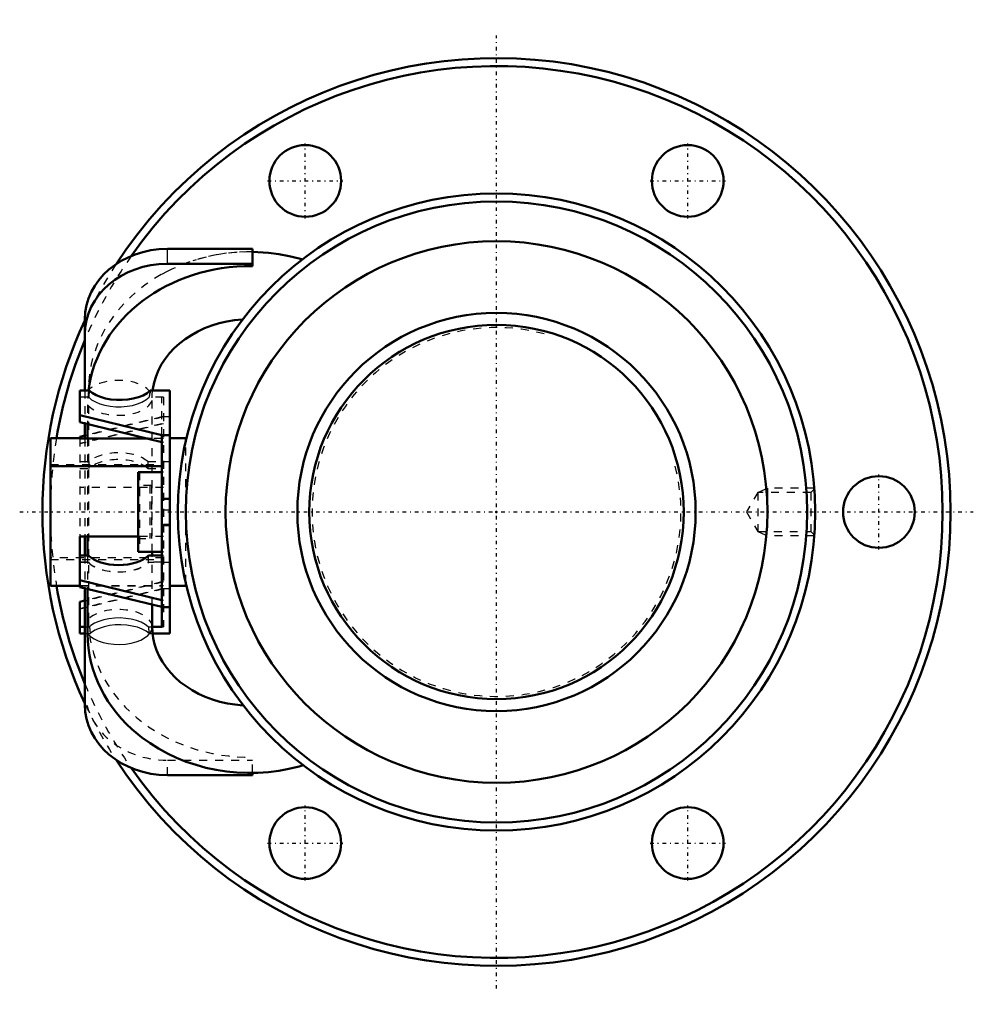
# Model space of a CAD drawing. Header units: millimetres. Extents: x -60 to 60, y -62 to 62.
import ezdxf

# ---------------------------------------------------------------- set-up
doc = ezdxf.new("R2010")
doc.units = ezdxf.units.MM
doc.linetypes.add('Center', pattern=[1.5, 0.45, -0.5, 0.05, -0.5])
doc.linetypes.add('Dashed', pattern=[2, 1, -1])
for name, color, linetype, lineweight in [('2d ConnectionPoints', 7, 'Continuous', 50), ('AM_0', 7, 'Continuous', 50), ('AM_4', 3, 'Continuous', 25), ('AM_5', 3, 'Continuous', 25), ('AM_7', 7, 'Center', 25), ('AM_9', 6, 'Dashed', 25)]:
    doc.layers.add(name, color=color, linetype=linetype, lineweight=lineweight)

# ---------------------------------------------------------------- blocks, each defined once
blk = doc.blocks.new('1_RR0100HBN5012_7_5N_0_in_HBN501275RRG2172LC00G200_2')
at = {"layer": 'AM_0'}
for p, q in [((-30.64, 33.04), (-41.31, 33.04)), ((-30.64, 30.87), (-30.64, 33.04)), ((-30.64, 31.18), (-41.31, 31.18)), ((-51.68, 24.17), (-51.68, 15.27)), ((-52.31, 15.27), (-52.31, 11.28)), ((-51.11, 15.27), (-52.31, 15.27)), ((-41, 15.27), (-43.47, 15.27)), ((-41, -15.27), (-41, 15.27)), ((-52.31, 12.14), (-42, 9.65)), ((-52.31, 11.28), (-42, 8.79)), ((-51.68, 11.13), (-51.68, 9.21)), ((-51.33, 11.05), (-51.33, 9.21)), ((-56, 9.28), (-56, -9.28)), ((-52.31, 9.28), (-56, 9.28)), ((-51.68, 9.61), (-52.31, 9.46)), ((-52.31, 9.46), (-52.31, 9.21)), ((-43.73, 9.21), (-52.31, 9.21)), ((-42, 9.65), (-41, 9.65)), ((-42, 9.65), (-42, -14.41)), ((-41, 9.28), (-39, 9.28)), ((-39, 8.89), (-39, 9.28)), ((-56, 5.74), (-42, 5.74)), ((-45, 5), (-45, -5)), ((-42, 5), (-45, 5)), ((-41, 1.67), (-42, 1.67)), ((-42, -1.67), (-41, -1.67)), ((-52.31, -3.09), (-52.31, -9.44)), ((-45, -3.09), (-52.31, -3.09)), ((-51.68, -3.09), (-51.68, -5.46)), ((-51.33, -3.09), (-51.33, -5.46)), ((-51.23, -5.46), (-52.31, -5.46)), ((-45, -5), (-42, -5)), ((-42, -5.46), (-43.67, -5.46)), ((-43.22, -5.46), (-43.22, -5)), ((-52.31, -8.58), (-42, -11.07)), ((-56, -9.28), (-52.31, -9.28)), ((-52.31, -9.44), (-42, -11.93)), ((-51.68, -9.59), (-51.68, -24.17)), ((-51.33, -9.68), (-51.33, -15.32)), ((-41, -9.28), (-39, -9.28)), ((-39, -9.28), (-39, -8.89)), ((-51.68, -11.13), (-52.31, -11.28)), ((-52.31, -15.27), (-52.31, -11.28)), ((-43.22, -14.44), (-43.22, -11.64)), ((-42, -11.95), (-41, -11.95)), ((-52.31, -14.41), (-51.68, -14.41)), ((-43.22, -14.41), (-42, -14.41)), ((-52.31, -15.27), (-51.68, -15.27)), ((-43.16, -15.27), (-41, -15.27)), ((-41.31, -33.04), (-30.64, -33.04)), ((-30.64, -33.04), (-30.64, -32.73))]:
    blk.add_line(p, q, dxfattribs=at)
for points in [[(-24.37, 31.72), (-24.77, 31.83), (-26.04, 32.14), (-27.32, 32.38), (-28.63, 32.55), (-29.94, 32.65), (-30.64, 32.67)], [(-43.16, 15.27), (-43.13, 15.47), (-42.97, 16.27), (-42.74, 17.05), (-42.42, 17.81), (-42.03, 18.55), (-41.56, 19.26), (-41.03, 19.93), (-40.44, 20.57), (-39.78, 21.16), (-39.07, 21.71), (-38.3, 22.22), (-37.49, 22.67), (-36.64, 23.07), (-35.74, 23.41), (-34.82, 23.7), (-33.87, 23.92), (-32.9, 24.08), (-31.91, 24.17), (-31.86, 24.17)], [(-51.11, 15.27), (-50.74, 14.96), (-50.26, 14.68), (-49.72, 14.45), (-49.08, 14.26), (-48.42, 14.14), (-47.7, 14.07), (-46.99, 14.07), (-46.27, 14.13), (-45.59, 14.24), (-44.94, 14.42), (-44.37, 14.65), (-43.87, 14.93), (-43.47, 15.27)], [(-31.78, -24.28), (-31.83, -24.28), (-32.81, -24.19), (-33.78, -24.04), (-34.73, -23.82), (-35.66, -23.54), (-36.55, -23.21), (-37.4, -22.82), (-38.21, -22.38), (-38.97, -21.88), (-39.69, -21.35), (-40.34, -20.77), (-40.93, -20.15), (-41.46, -19.5), (-41.93, -18.81), (-42.33, -18.1), (-42.66, -17.37), (-42.91, -16.61), (-43.09, -15.84), (-43.19, -15.05), (-43.22, -14.44)], [(-45.03, -27.91), (-44.51, -28.32), (-43.49, -29.05), (-42.42, -29.72), (-41.3, -30.33), (-40.15, -30.88), (-38.95, -31.36), (-37.72, -31.77), (-36.47, -32.12), (-35.19, -32.39), (-33.89, -32.59), (-32.59, -32.72), (-31.27, -32.77), (-29.95, -32.75), (-28.64, -32.66), (-27.34, -32.49), (-26.05, -32.25), (-24.78, -31.94), (-24.28, -31.8)]]:
    blk.add_lwpolyline(points, dxfattribs=at)
for centre, radius in [((-24, 41.57), 4.5), ((24, 41.57), 4.5), ((0, 0), 40), ((0, 0), 39), ((0, 0), 34), ((48, 0), 4.5), ((-24, -41.57), 4.5), ((24, -41.57), 4.5)]:
    blk.add_circle(centre, radius, dxfattribs=at)
for radius, start, end in [(57, 213.0927, 146.9073), (56, 215.0292, 144.9708), (57, 155.0566, 204.9434), (56, 157.3563, 170.4613), (56, 189.5387, 202.6437)]:
    blk.add_arc((0, 0), radius, start, end, dxfattribs=at)
for centre, major_axis, ratio, start_param, end_param in [((-41.31, 24.17), (-10.37, 0), 0.855455, 4.712389, 6.283185), ((-41.31, 22.3), (-10.37, 0), 0.855455, 4.712389, 6.283185), ((-30.96, 13.45), (20.36, 0), 0.855455, 1.554724, 3.037036), ((-47.45, -4.47), (-4.23, 0), 0.517878, 0.465443, 2.676149), ((-30.96, -15.32), (20.36, 0), 0.855455, 3.141593, 3.950105), ((-41.31, -24.17), (-10.37, 0), 0.855455, 0, 1.570796)]:
    blk.add_ellipse(centre, major_axis=major_axis, ratio=ratio, start_param=start_param, end_param=end_param, dxfattribs=at)
at = {"layer": 'AM_4'}
blk.add_line((-41.31, 31.18), (-41.31, 33.04), dxfattribs=at)
blk.add_ellipse((-47.45, -14.44), major_axis=(4.23, 0), ratio=0.517878, start_param=3.554828, end_param=6.283185, dxfattribs=at)
at = {"layer": 'AM_5', "linetype": 'Dashed'}
for p, q in [((32.8, 2.46), (34, 3)), ((39.89, 3), (34, 3)), ((34, 3), (34, -3)), ((32.8, -2.46), (34, -3)), ((39.89, -3), (34, -3))]:
    blk.add_line(p, q, dxfattribs=at)
at = {"layer": 'AM_7'}
for p, q in [((0, -59.85), (0, 59.85)), ((-24, 36.84), (-24, 46.29)), ((24, 36.84), (24, 46.29)), ((-28.73, 41.57), (-19.28, 41.57)), ((19.28, 41.57), (28.73, 41.57)), ((48, -4.72), (48, 4.72)), ((-59.85, 0), (59.85, 0)), ((-24, -46.29), (-24, -36.84)), ((24, -46.29), (24, -36.84)), ((-28.73, -41.57), (-19.28, -41.57)), ((19.28, -41.57), (28.73, -41.57))]:
    blk.add_line(p, q, dxfattribs=at)
at = {"layer": 'AM_9'}
for p, q in [((-51.68, 15.27), (-51.68, 11.13)), ((-51.23, 15.32), (-51.23, -13.45)), ((-51.19, 14.41), (-52.31, 14.41)), ((-41.8, 14.41), (-43.61, 14.41)), ((-43.22, -5), (-43.22, 14.33)), ((-42, 9.65), (-42, 14.41)), ((-41.8, 14.41), (-41.8, -14.41)), ((-51.33, 13.45), (-51.33, 11.05)), ((-52.31, 12.19), (-41.8, 9.65)), ((-41.8, 11.95), (-52.31, 9.41)), ((-52.31, 11.33), (-41.8, 8.79)), ((-42, 11.95), (-51.68, 9.61)), ((-41, 11.95), (-42, 11.95)), ((-41.8, 11.09), (-52.31, 8.55)), ((-42, 11.09), (-52.31, 8.6)), ((-52.31, 9.28), (-41.8, 9.28)), ((-52.31, 9.21), (-52.31, -3.09)), ((-51.68, 9.21), (-51.68, -3.09)), ((-51.33, 9.21), (-51.33, -3.09)), ((-42, 9.21), (-43.73, 9.21)), ((-39, -8.89), (-39, 8.89)), ((-52.31, 6.33), (-51.13, 6.33)), ((-51.13, 5.47), (-51.13, 6.33)), ((-43.77, 6.33), (-41, 6.33)), ((-43.77, 6.33), (-43.77, 5.47)), ((-56, 5.98), (-41.8, 5.98)), ((-52.31, 5.47), (-51.13, 5.47)), ((-44.8, 5), (-44.8, -5)), ((-43.77, 5.47), (-41.8, 5.47)), ((-41.8, 5), (-42, 5)), ((-41.8, 3.09), (-52.31, 3.09)), ((-43.3, 3.33), (-45, 3.33)), ((-43.5, 3.33), (-43.5, -3.33)), ((-43.3, 3.33), (-43.3, -3.33)), ((39.88, 2.88), (39.46, 2.46)), ((-42, 2.36), (-41.8, 2.36)), ((32.8, 2.46), (31.38, 0)), ((39.46, 2.46), (32.8, 2.46)), ((32.8, 2.46), (32.8, -2.46)), ((39.46, 2.46), (39.46, -2.46)), ((-41.8, 0.27), (-41, 0.27)), ((31.38, 0), (32.8, -2.46)), ((-41, -1.58), (-41.8, -1.58)), ((32.8, -2.46), (39.46, -2.46)), ((39.46, -2.46), (39.88, -2.88)), ((-41.8, -3.09), (-45, -3.09)), ((-45, -3.33), (-43.3, -3.33)), ((-41.8, -5.74), (-56, -5.74)), ((-56, -5.98), (-42, -5.98)), ((-51.23, -5.47), (-52.31, -5.47)), ((-51.68, -5.46), (-51.68, -9.59)), ((-51.33, -5.46), (-51.33, -9.68)), ((-43.67, -6.33), (-43.67, -5.46)), ((-41.8, -5.47), (-43.67, -5.47)), ((-43.22, -11.64), (-43.22, -5.46)), ((-42, -5), (-41.8, -5)), ((-41.8, -5), (-42, -5)), ((-51.23, -6.31), (-52.31, -6.31)), ((-51.23, -6.33), (-52.31, -6.33)), ((-42, -6.31), (-43.67, -6.31)), ((-41, -6.33), (-43.67, -6.33)), ((-52.31, -8.55), (-41.8, -11.09)), ((-41.8, -8.79), (-52.31, -11.33)), ((-52.31, -9.21), (-41.8, -9.21)), ((-52.31, -9.28), (-42, -9.28)), ((-52.31, -9.41), (-41.8, -11.95)), ((-41.8, -9.65), (-52.31, -12.19)), ((-42, -9.65), (-52.31, -12.14)), ((-42, -8.79), (-51.68, -11.13)), ((-41, -9.65), (-42, -9.65)), ((-51.68, -14.41), (-51.09, -14.41)), ((-43.71, -14.41), (-43.22, -14.41)), ((-42, -14.41), (-41.8, -14.41)), ((-51.68, -15.27), (-51, -15.27)), ((-43.58, -15.27), (-43.16, -15.27)), ((-30.64, -32.73), (-30.64, -30.79)), ((-41.31, -31.18), (-30.64, -31.18)), ((-41.31, -33.04), (-41.31, -31.18))]:
    blk.add_line(p, q, dxfattribs=at)
for points in [[(-30.64, 32.67), (-31.25, 32.67), (-32.57, 32.61), (-33.88, 32.49), (-35.18, 32.29), (-36.46, 32.01), (-37.72, 31.67), (-38.12, 31.54)], [(-40.77, 30.49), (-41.32, 30.22), (-42.07, 29.82)], [(-43.22, 14.33), (-43.21, 14.67), (-43.16, 15.27)], [(-51.19, 14.41), (-50.83, 14.1), (-50.35, 13.82), (-49.81, 13.59), (-49.18, 13.41), (-48.51, 13.28), (-47.8, 13.22), (-47.1, 13.21), (-46.38, 13.27), (-45.71, 13.39), (-45.07, 13.57), (-44.51, 13.79), (-44.02, 14.07), (-43.61, 14.41)], [(-43.71, -14.41), (-44.11, -14.11), (-44.62, -13.84), (-45.19, -13.63), (-45.84, -13.46), (-46.52, -13.36), (-47.24, -13.31), (-47.95, -13.33), (-48.66, -13.41), (-49.31, -13.54), (-49.93, -13.74), (-50.46, -13.98), (-50.92, -14.27), (-51.09, -14.41)], [(-43.58, -15.27), (-43.98, -14.97), (-44.49, -14.7), (-45.07, -14.48), (-45.73, -14.32), (-46.41, -14.21), (-47.14, -14.17), (-47.86, -14.18), (-48.58, -14.27), (-49.24, -14.41), (-49.87, -14.61), (-50.4, -14.85), (-50.85, -15.15), (-51, -15.27)]]:
    blk.add_lwpolyline(points, dxfattribs=at)
for radius, start, end in [(56, 144.9708, 157.3563), (57, 146.9073, 155.0566), (56, 170.4613, 189.5387), (56, 202.6437, 215.0292), (57, 204.9434, 213.0927)]:
    blk.add_arc((0, 0), radius, start, end, dxfattribs=at)
for centre, major_axis, ratio, start_param, end_param in [((-30.96, 15.32), (20.27, 0), 0.855455, 1.554649, 2.151017), ((-30.96, 15.32), (20.27, 0), 0.855455, 2.151017, 3.141593), ((-47.45, 14.33), (4.23, 0), 0.517878, 3.554828, 8.959335), ((-30.96, 13.45), (20.36, 0), 0.855455, 3.037036, 3.141593), ((-30.96, 13.35), (-20.27, 0), 0.855455, 6.172133, 6.221658), ((-30.96, 13.35), (12.7, 0), 0.855455, 2.963829, 3.043325), ((-47.45, 5.24), (-4.23, 0), 0.517878, 3.660651, 5.764127), ((-47.45, 4.39), (-4.23, 0), 0.517878, 3.660651, 5.764127), ((-47.45, -4.49), (4.23, 0), 0.517878, 3.607036, 5.817742), ((-47.45, -5.33), (-4.23, 0), 0.517878, 0.465443, 2.676149), ((-47.45, -5.34), (4.23, 0), 0.517878, 3.607036, 5.817742), ((-47.45, -14.44), (4.23, 0), 0.517878, 0, 2.676149), ((-30.96, -13.45), (20.27, 0), 0.855455, 3.141593, 4.728536), ((-30.96, -13.35), (-20.16, 0), 0.855455, 0.061855, 0.111645), ((-30.96, -13.35), (12.81, 0), 0.855455, 3.239035, 3.317853), ((-41.31, -22.3), (-10.37, 0), 0.855455, 0, 1.570796), ((-30.96, -15.32), (20.36, 0), 0.855455, 3.950105, 4.057761), ((-30.96, -15.32), (20.36, 0), 0.855455, 4.061656, 4.728461)]:
    blk.add_ellipse(centre, major_axis=major_axis, ratio=ratio, start_param=start_param, end_param=end_param, dxfattribs=at)
blk = doc.blocks.new('2_RR0100HBN5012_7_50S_0_in_HBN501275RRG2172LC00G200_2')
at = {"layer": 'AM_0'}
for radius in [25, 23.5]:
    blk.add_circle((0, 0), radius, dxfattribs=at)
at = {"layer": 'AM_5', "linetype": 'Dashed'}
blk.add_arc((0, 0), 23.16, 75, 15, dxfattribs=at)

msp = doc.modelspace()

# ---------------------------------------------------------------- linework, layer by layer
at = {"layer": '2d ConnectionPoints'}
msp.add_point((0, 0), dxfattribs=at)
msp.add_point((0, 0), dxfattribs=at)

# ---------------------------------------------------------------- block references
for name in ['1_RR0100HBN5012_7_5N_0_in_HBN501275RRG2172LC00G200_2', '2_RR0100HBN5012_7_50S_0_in_HBN501275RRG2172LC00G200_2']:
    msp.add_blockref(name, (0, 0))

doc.saveas('drawing.dxf')
